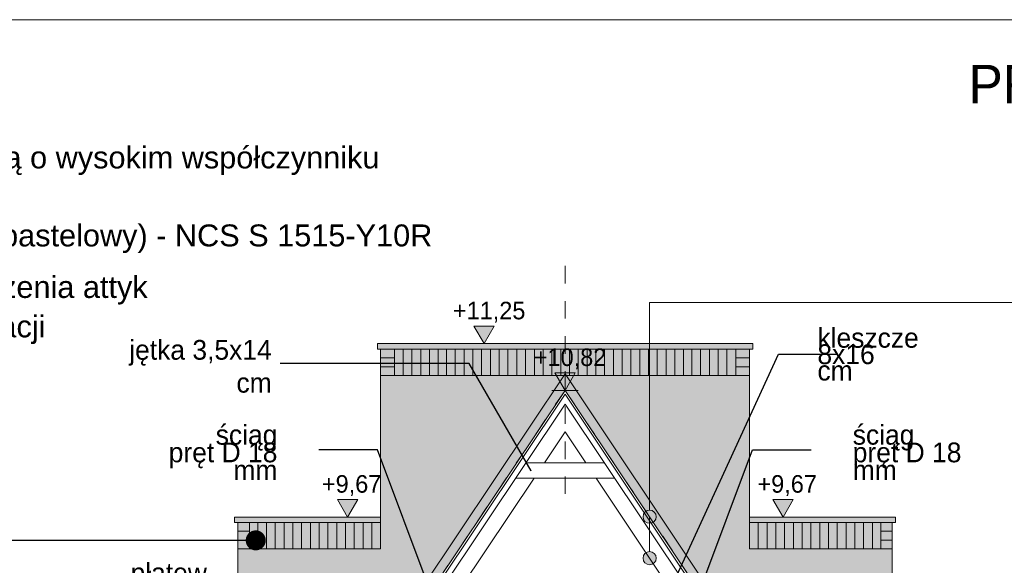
# Model space of a CAD drawing. Extents: x -723047 to -356759, y -30024 to 53940.
# Tile 29 of 121: x -695991 to -687022, y -3100 to 1873. Entities that reach past the tile are written whole.
import ezdxf

# ---------------------------------------------------------------- set-up
doc = ezdxf.new("R2010")
doc.units = 0
doc.header["$MEASUREMENT"] = 0
doc.linetypes.add('Przerywana', pattern=[320, 160, -160])
for name, color, linetype, lineweight, true_color in [('Arch kolorystyka_Nr_Pióra__104', 7, 'Continuous', 13, 0x876532), ('arch wypelnienia_Nr_Pióra__108', 7, 'Continuous', 13, 0xfd8379), ('arch wypelnienia_Nr_Pióra__2', 7, 'Continuous', 13, 0x7f7f7f), ('arch wypelnienia_Nr_Pióra__88', 7, 'Continuous', 20, 0xfd4435)]:
    doc.layers.add(name, color=color, linetype=linetype, lineweight=lineweight, true_color=true_color)
for name, color, linetype, lineweight in [('Arch opisy_Nr_Pióra__1', 7, 'Continuous', 25), ('Arch opisy_Nr_Pióra__21', 7, 'Continuous', 9), ('ARCH TABELA_Nr_Pióra__21', 7, 'Continuous', 9), ('Arch wykończenie_Nr_Pióra__21', 7, 'Continuous', 9), ('INWENT KONST. DREWNIANA_Nr_Pióra__21', 7, 'Continuous', 9), ('INWENT OPISY_Nr_Pióra__21', 7, 'Continuous', 9), ('INWENT WYMIARY_Nr_Pióra__21', 7, 'Continuous', 9), ('INWENT.ŚCIANY_Nr_Pióra__21', 7, 'Continuous', 9)]:
    doc.layers.add(name, color=color, linetype=linetype, lineweight=lineweight)
doc.layers.add('INWENT OPISY', color=7, linetype='Continuous')
doc.layers.add('INWENT WYMIARY', color=7, linetype='Continuous')
doc.styles.add('GENERATED_STYLE_2', font='txt')
doc.styles.add('GENERATED_STYLE_5', font='txt')
doc.styles.add('GENERATED_STYLE_6', font='arial.ttf')
doc.styles.add('GENERATED_STYLE_9', font='txt')
doc.dimstyles.new('GENERATED_STYLE__10', dxfattribs={"dimtxt": 0.18, "dimasz": 182.4, "dimexe": 0.18, "dimexo": 0.0625, "dimgap": 0.09, "dimtad": 0, "dimtih": 1, "dimtoh": 1, "dimdec": 4, "dimzin": 0, "dimdsep": 46, "dimcen": 0.09, "dimadec": 0, "dimazin": 0, "dimtfac": 1, "dimtdec": 4, "dimtmove": 0, "dimatfit": 3, "dimldrblk": 'ARROWHEAD_5', "dimfxl": 0, "dimtolj": 1, "dimtzin": 0, "dimarcsym": 0})
doc.dimstyles.new('GENERATED_STYLE__11', dxfattribs={"dimtxt": 0.18, "dimasz": 364.8, "dimexe": 0.18, "dimexo": 0.0625, "dimgap": 0.09, "dimtad": 0, "dimtih": 1, "dimtoh": 1, "dimdec": 4, "dimzin": 0, "dimdsep": 46, "dimcen": 0.09, "dimadec": 0, "dimazin": 0, "dimtfac": 1, "dimtdec": 4, "dimtmove": 0, "dimatfit": 3, "dimldrblk": 'ARROWHEAD_11', "dimfxl": 0, "dimtolj": 1, "dimtzin": 0, "dimarcsym": 0})

# ---------------------------------------------------------------- blocks, each defined once
blk = doc.blocks.new('Linia_99', base_point=(-690253.3, -2656.8))
at = {"layer": 'INWENT OPISY_Nr_Pióra__21', "linetype": 'Continuous'}
blk.add_hatch(color=256, dxfattribs=at).paths.add_polyline_path([(-690193.3, -3034.6), (-690197.9, -3011.7), (-690210.9, -2992.2), (-690230.4, -2979.2), (-690253.3, -2974.6), (-690276.3, -2979.2), (-690295.8, -2992.2), (-690308.8, -3011.7), (-690313.3, -3034.6), (-690308.8, -3057.6), (-690295.8, -3077), (-690276.3, -3090), (-690253.3, -3094.6), (-690230.4, -3090), (-690210.9, -3077), (-690197.9, -3057.6)], flags=0)
blk.add_line((-690253.3, -2656.8), (-690253.3, -2974.6), dxfattribs=at)
blk.add_circle((-690253.3, -3034.6), 60, dxfattribs=at)
blk = doc.blocks.new('Linia_100', base_point=(-690253.3, -705.8))
at = {"layer": 'INWENT OPISY_Nr_Pióra__21', "linetype": 'Continuous'}
blk.add_hatch(color=256, dxfattribs=at).paths.add_polyline_path([(-690193.3, -2656.8), (-690197.9, -2633.8), (-690210.9, -2614.4), (-690230.4, -2601.4), (-690253.3, -2596.8), (-690276.3, -2601.4), (-690295.8, -2614.4), (-690308.8, -2633.8), (-690313.3, -2656.8), (-690308.8, -2679.7), (-690295.8, -2699.2), (-690276.3, -2712.2), (-690253.3, -2716.8), (-690230.4, -2712.2), (-690210.9, -2699.2), (-690197.9, -2679.7)], flags=0)
blk.add_line((-690253.3, -705.8), (-690253.3, -2596.8), dxfattribs=at)
blk.add_circle((-690253.3, -2656.8), 60, dxfattribs=at)
blk = doc.blocks.new('Wymiary_164', base_point=(-691760.6, -1079.6))
at = {"layer": 'INWENT WYMIARY_Nr_Pióra__21', "linetype": 'Continuous'}
blk.add_hatch(color=256, dxfattribs=at).paths.add_polyline_path([(-691760.6, -1079.6), (-691853.4, -919.6), (-691667.8, -919.6)], flags=0)
for p, q in [((-691760.6, -1079.6), (-691853.4, -919.6)), ((-691853.4, -919.6), (-691667.8, -919.6)), ((-691667.8, -919.6), (-691760.6, -1079.6)), ((-691760.6, -1079.6), (-691880.6, -1079.6)), ((-691760.6, -1079.6), (-691640.6, -1079.6))]:
    blk.add_line(p, q, dxfattribs=at)
at = {"layer": 'INWENT WYMIARY_Nr_Pióra__21', "insert": (-692045.2, -887.6), "char_height": 160, "attachment_point": 7, "style": 'GENERATED_STYLE_2'}
blk.add_mtext('{+11,25}', dxfattribs=at)
blk = doc.blocks.new('Wymiary_165', base_point=(-693005, -2659.6))
at = {"layer": 'INWENT WYMIARY_Nr_Pióra__21', "linetype": 'Continuous'}
blk.add_hatch(color=256, dxfattribs=at).paths.add_polyline_path([(-693005, -2659.6), (-693097.8, -2499.6), (-692912.2, -2499.6)], flags=0)
for p, q in [((-693005, -2659.6), (-693097.8, -2499.6)), ((-693097.8, -2499.6), (-692912.2, -2499.6)), ((-692912.2, -2499.6), (-693005, -2659.6)), ((-693005, -2659.6), (-693125, -2659.6)), ((-693005, -2659.6), (-692885, -2659.6))]:
    blk.add_line(p, q, dxfattribs=at)
at = {"layer": 'INWENT WYMIARY_Nr_Pióra__21', "insert": (-693238.4, -2467.6), "char_height": 160, "attachment_point": 7, "style": 'GENERATED_STYLE_2'}
blk.add_mtext('{+9,67}', dxfattribs=at)
blk = doc.blocks.new('Wymiary_166', base_point=(-689037.2, -2659.6))
at = {"layer": 'INWENT WYMIARY_Nr_Pióra__21', "linetype": 'Continuous'}
blk.add_hatch(color=256, dxfattribs=at).paths.add_polyline_path([(-689037.2, -2659.6), (-689130, -2499.6), (-688944.4, -2499.6)], flags=0)
for p, q in [((-689037.2, -2659.6), (-689130, -2499.6)), ((-689130, -2499.6), (-688944.4, -2499.6)), ((-688944.4, -2499.6), (-689037.2, -2659.6)), ((-689037.2, -2659.6), (-689157.2, -2659.6)), ((-689037.2, -2659.6), (-688917.2, -2659.6))]:
    blk.add_line(p, q, dxfattribs=at)
at = {"layer": 'INWENT WYMIARY_Nr_Pióra__21', "insert": (-689270.6, -2467.6), "char_height": 160, "attachment_point": 7, "style": 'GENERATED_STYLE_2'}
blk.add_mtext('{+9,67}', dxfattribs=at)
blk = doc.blocks.new('Wymiary_187', base_point=(-691023.4, -1505))
at = {"layer": 'INWENT WYMIARY_Nr_Pióra__21', "linetype": 'Continuous'}
blk.add_hatch(color=256, dxfattribs=at).paths.add_polyline_path([(-691023.4, -1505), (-691116.2, -1345), (-690930.6, -1345)], flags=0)
for p, q in [((-691023.4, -1505), (-691116.2, -1345)), ((-691116.2, -1345), (-690930.6, -1345)), ((-690930.6, -1345), (-691023.4, -1505)), ((-691023.4, -1505), (-691143.4, -1505)), ((-691023.4, -1505), (-690903.4, -1505))]:
    blk.add_line(p, q, dxfattribs=at)
at = {"layer": 'INWENT WYMIARY_Nr_Pióra__21', "insert": (-691308, -1313), "char_height": 160, "attachment_point": 7, "style": 'GENERATED_STYLE_2'}
blk.add_mtext('{+10,82}', dxfattribs=at)
blk = doc.blocks.new('ARROWHEAD_5')
at = {"color": 0, "linetype": 'Continuous', "lineweight": 0}
blk.add_line((0, 0), (-1, 0), dxfattribs=at)
blk.add_solid([(-1, 0.2679), (0, 0), (-1, -0.2679), (-1, 0.2679)], dxfattribs=at)
blk = doc.blocks.new('ARROWHEAD_11')
at = {"color": 0, "linetype": 'Continuous', "lineweight": 0}
blk.add_line((0, 0), (-1, 0), dxfattribs=at)
at = {"color": 0, "linetype": 'Continuous', "lineweight": 0, "const_width": 0.25, "flags": 128}
blk.add_lwpolyline([(-0.125, 0, 1), (0.125, 0, 1)], format="xyb", close=True, dxfattribs=at)

msp = doc.modelspace()

# ---------------------------------------------------------------- hatches: boundary and pattern name
at = {"layer": 'Arch kolorystyka_Nr_Pióra__104', "linetype": 'Continuous', "lineweight": 0, "true_color": 0x21190c}
for points in [[(-696603.4, -7144.6), (-696603.4, -8874.6), (-696163.4, -9214.6), (-696163.4, -8809.6), (-696203.4, -8809.6), (-696203.4, -8744.6), (-696205.8, -8739.6), (-696219.9, -8710.5), (-696230, -8689.4), (-696230, -8539.4), (-695385.9, -7879.9), (-695158.5, -7539.8), (-691033.2, -1369.6), (-692703.4, -1369.6), (-692703.4, -2709.6), (-692703.4, -2949.6), (-694003.4, -2949.6), (-694003.4, -5439.6), (-694003.4, -5679.6), (-695303.4, -5679.6), (-695303.4, -6904.6), (-695303.4, -7144.6), (-695616.4, -7144.6)], [(-691013.7, -1369.6), (-690253.3, -2506.8), (-686888.3, -7539.8), (-686660.9, -7879.9), (-685816.8, -8539.4), (-685816.8, -8689.4), (-685827, -8710.5), (-685841, -8739.6), (-685843.4, -8744.6), (-685843.4, -8809.6), (-685883.4, -8809.6), (-685883.4, -9214.6), (-685443.4, -8874.6), (-685443.4, -7144.6), (-686430.5, -7144.6), (-686743.4, -7144.6), (-686743.4, -6904.6), (-686743.4, -5679.6), (-688043.4, -5679.6), (-688043.4, -5439.6), (-688043.4, -2949.6), (-689343.4, -2949.6), (-689343.4, -2709.6), (-689343.4, -1369.6), (-690253.3, -1369.6)]]:
    msp.add_hatch(color=28, dxfattribs=at).paths.add_polyline_path(points, flags=0)
at = {"layer": 'arch wypelnienia_Nr_Pióra__108', "linetype": 'Continuous'}
msp.add_hatch(color=256, dxfattribs=at).paths.add_polyline_path([(-696230, -8539.4), (-696230, -8689.4), (-695385.9, -8029.9), (-695089.2, -7586.1), (-691023.4, -1505), (-690253.3, -2656.8), (-686957.6, -7586.1), (-686660.9, -8029.9), (-685816.8, -8689.4), (-685816.8, -8539.4), (-686660.9, -7879.9), (-686888.3, -7539.8), (-690253.3, -2506.8), (-691013.7, -1369.6), (-691023.4, -1369.6), (-691033.2, -1369.6), (-695158.5, -7539.8), (-695385.9, -7879.9)], flags=0)
at = {"layer": 'arch wypelnienia_Nr_Pióra__2', "linetype": 'Continuous', "lineweight": 0, "true_color": 0x3f3f3f}
for points in [[(-692733.4, -1079.6), (-692733.4, -1129.6), (-691023.4, -1129.6), (-691023.4, -1079.6)], [(-691023.4, -1129.6), (-689313.4, -1129.6), (-689313.4, -1079.6), (-691023.4, -1079.6)], [(-692703.4, -2659.6), (-694033.4, -2659.6), (-694033.4, -2709.6), (-692703.4, -2709.6)], [(-689343.4, -2659.6), (-689343.4, -2709.6), (-688013.4, -2709.6), (-688013.4, -2659.6)]]:
    msp.add_hatch(color=250, dxfattribs=at).paths.add_polyline_path(points, flags=0)
at = {"layer": 'arch wypelnienia_Nr_Pióra__88', "linetype": 'Continuous'}
for points in [[(-692703.4, -1369.6), (-689343.4, -1369.6), (-689343.4, -1129.6), (-692703.4, -1129.6)], [(-694003.4, -2709.6), (-692703.4, -2709.6), (-692703.4, -2949.6), (-694003.4, -2949.6)], [(-688043.4, -2709.6), (-689343.4, -2709.6), (-689343.4, -2949.6), (-688043.4, -2949.6)]]:
    msp.add_hatch(color=256, dxfattribs=at).paths.add_polyline_path(points, flags=0)

# ---------------------------------------------------------------- linework, layer by layer
at = {"layer": 'ARCH TABELA_Nr_Pióra__21', "linetype": 'Continuous'}
msp.add_line((-723047, 1872.9), (-682297, 1872.9), dxfattribs=at)
at = {"layer": 'Arch wykończenie_Nr_Pióra__21', "linetype": 'Continuous'}
for p, q in [((-692578.4, -1129.6), (-692578.4, -1369.6)), ((-692498.4, -1129.6), (-692498.4, -1369.6)), ((-692418.4, -1129.6), (-692418.4, -1369.6)), ((-692338.4, -1129.6), (-692338.4, -1369.6)), ((-692258.4, -1129.6), (-692258.4, -1369.6)), ((-692178.4, -1129.6), (-692178.4, -1369.6)), ((-692103.4, -1129.6), (-692103.4, -1369.6)), ((-692023.4, -1129.6), (-692023.4, -1369.6)), ((-691943.4, -1129.6), (-691943.4, -1369.6)), ((-691863.4, -1129.6), (-691863.4, -1369.6)), ((-691783.4, -1129.6), (-691783.4, -1369.6)), ((-691703.4, -1129.6), (-691703.4, -1369.6)), ((-691623.4, -1129.6), (-691623.4, -1369.6)), ((-691543.4, -1129.6), (-691543.4, -1369.6)), ((-691463.4, -1129.6), (-691463.4, -1369.6)), ((-691383.4, -1129.6), (-691383.4, -1369.6)), ((-691303.4, -1129.6), (-691303.4, -1369.6)), ((-691223.4, -1129.6), (-691223.4, -1369.6)), ((-691143.4, -1129.6), (-691143.4, -1369.6)), ((-691063.4, -1129.6), (-691063.4, -1369.6)), ((-691063.4, -1129.6), (-691063.4, -1369.6)), ((-690983.4, -1129.6), (-690983.4, -1369.6)), ((-690903.4, -1129.6), (-690903.4, -1369.6)), ((-690823.4, -1129.6), (-690823.4, -1369.6)), ((-690743.4, -1129.6), (-690743.4, -1369.6)), ((-690663.4, -1129.6), (-690663.4, -1369.6)), ((-690583.4, -1129.6), (-690583.4, -1369.6)), ((-690503.4, -1129.6), (-690503.4, -1369.6)), ((-690423.4, -1129.6), (-690423.4, -1369.6)), ((-690343.4, -1129.6), (-690343.4, -1369.6)), ((-690263.4, -1129.6), (-690263.4, -1369.6)), ((-690183.4, -1129.6), (-690183.4, -1369.6)), ((-690103.4, -1129.6), (-690103.4, -1369.6)), ((-690023.4, -1129.6), (-690023.4, -1369.6)), ((-689943.4, -1129.6), (-689943.4, -1369.6)), ((-689868.4, -1129.6), (-689868.4, -1369.6)), ((-689788.4, -1129.6), (-689788.4, -1369.6)), ((-689708.4, -1129.6), (-689708.4, -1369.6)), ((-689628.4, -1129.6), (-689628.4, -1369.6)), ((-689548.4, -1129.6), (-689548.4, -1369.6)), ((-689468.4, -1129.6), (-689468.4, -1369.6)), ((-692703.4, -1209.6), (-692578.4, -1209.6)), ((-689343.4, -1209.6), (-689468.4, -1209.6)), ((-692703.4, -1289.6), (-692578.4, -1289.6)), ((-689343.4, -1289.6), (-689468.4, -1289.6)), ((-689343.4, -1369.6), (-692703.4, -1369.6)), ((-693898.4, -2709.6), (-693898.4, -2949.6)), ((-693823.4, -2709.6), (-693823.4, -2949.6)), ((-693743.4, -2709.6), (-693743.4, -2949.6)), ((-693663.4, -2709.6), (-693663.4, -2949.6)), ((-693583.4, -2709.6), (-693583.4, -2949.6)), ((-693503.4, -2709.6), (-693503.4, -2949.6)), ((-693423.4, -2709.6), (-693423.4, -2949.6)), ((-693343.4, -2709.6), (-693343.4, -2949.6)), ((-693263.4, -2709.6), (-693263.4, -2949.6)), ((-693183.4, -2709.6), (-693183.4, -2949.6)), ((-693103.4, -2709.6), (-693103.4, -2949.6)), ((-693023.4, -2709.6), (-693023.4, -2949.6)), ((-692943.4, -2709.6), (-692943.4, -2949.6)), ((-692863.4, -2709.6), (-692863.4, -2949.6)), ((-692783.4, -2709.6), (-692783.4, -2949.6)), ((-692703.4, -2709.6), (-692703.4, -2949.6)), ((-689343.4, -2709.6), (-689343.4, -2949.6)), ((-689263.4, -2709.6), (-689263.4, -2949.6)), ((-689183.4, -2709.6), (-689183.4, -2949.6)), ((-689103.4, -2709.6), (-689103.4, -2949.6)), ((-689023.4, -2709.6), (-689023.4, -2949.6)), ((-688943.4, -2709.6), (-688943.4, -2949.6)), ((-688863.4, -2709.6), (-688863.4, -2949.6)), ((-688783.4, -2709.6), (-688783.4, -2949.6)), ((-688703.4, -2709.6), (-688703.4, -2949.6)), ((-688623.4, -2709.6), (-688623.4, -2949.6)), ((-688543.4, -2709.6), (-688543.4, -2949.6)), ((-688463.4, -2709.6), (-688463.4, -2949.6)), ((-688383.4, -2709.6), (-688383.4, -2949.6)), ((-688303.4, -2709.6), (-688303.4, -2949.6)), ((-688223.4, -2709.6), (-688223.4, -2949.6)), ((-688148.4, -2709.6), (-688148.4, -2949.6)), ((-694003.4, -2789.6), (-693898.4, -2789.6)), ((-694003.4, -2869.6), (-693898.4, -2869.6)), ((-688043.4, -2789.6), (-688148.4, -2789.6)), ((-688043.4, -2869.6), (-688148.4, -2869.6)), ((-694003.4, -2949.6), (-692703.4, -2949.6)), ((-688043.4, -2949.6), (-689343.4, -2949.6))]:
    msp.add_line(p, q, dxfattribs=at)
at = {"layer": 'INWENT KONST. DREWNIANA_Nr_Pióra__21', "linetype": 'Przerywana'}
for p, q in [((-691023.4, -371), (-691023.4, -2447.1)), ((-691023.4, -371), (-691023.4, -2447.1)), ((-691023.4, -1505), (-695385.9, -8029.9)), ((-691023.4, -1505), (-686660.9, -8029.9))]:
    msp.add_line(p, q, dxfattribs=at)
at = {"layer": 'INWENT KONST. DREWNIANA_Nr_Pióra__21', "linetype": 'Continuous'}
for p, q in [((-691023.4, -1355), (-695385.9, -7879.9)), ((-691023.4, -1355), (-686660.9, -7879.9)), ((-691023.4, -1505), (-695385.9, -8029.9)), ((-691023.4, -1505), (-686660.9, -8029.9)), ((-691023.4, -1541), (-695371.1, -8043.7)), ((-691023.4, -1541), (-686675.8, -8043.7)), ((-691023.4, -1631), (-695779.6, -8744.6)), ((-691023.4, -1631), (-686267.3, -8744.6)), ((-691023.4, -1882.8), (-691211.8, -2164.6)), ((-691023.4, -1882.8), (-690835, -2164.6)), ((-690666.6, -2164.6), (-691380.2, -2164.6)), ((-691305.4, -2304.6), (-692281.6, -3764.6)), ((-690573, -2304.6), (-691473.8, -2304.6)), ((-690741.4, -2304.6), (-689765.3, -3764.6))]:
    msp.add_line(p, q, dxfattribs=at)
at = {"layer": 'INWENT OPISY_Nr_Pióra__21', "linetype": 'Continuous'}
msp.add_line((-686648.2, -705.8), (-690253.3, -705.8), dxfattribs=at)
at = {"layer": 'INWENT.ŚCIANY_Nr_Pióra__21', "linetype": 'Continuous'}
for p, q in [((-689313.4, -1079.6), (-692733.4, -1079.6)), ((-692733.4, -1129.6), (-692733.4, -1079.6)), ((-689313.4, -1129.6), (-692733.4, -1129.6)), ((-692703.4, -2709.6), (-692703.4, -1129.6)), ((-689343.4, -2709.6), (-689343.4, -1129.6)), ((-689313.4, -1129.6), (-689313.4, -1079.6)), ((-694033.4, -2659.6), (-692703.4, -2659.6)), ((-694033.4, -2709.6), (-694033.4, -2659.6)), ((-688013.4, -2659.6), (-689343.4, -2659.6)), ((-688013.4, -2709.6), (-688013.4, -2659.6)), ((-694033.4, -2709.6), (-692703.4, -2709.6)), ((-694003.4, -5439.6), (-694003.4, -2709.6)), ((-688013.4, -2709.6), (-689343.4, -2709.6)), ((-688043.4, -5439.6), (-688043.4, -2709.6))]:
    msp.add_line(p, q, dxfattribs=at)

# ---------------------------------------------------------------- block references
at = {"layer": 'INWENT OPISY', "linetype": 'Continuous'}
for name, p in [('Linia_100', (-690253.3, -705.8)), ('Linia_99', (-690253.3, -2656.8))]:
    msp.add_blockref(name, p, dxfattribs=at)
at = {"layer": 'INWENT WYMIARY', "linetype": 'Continuous'}
for name, p in [('Wymiary_164', (-691760.6, -1079.6)), ('Wymiary_187', (-691023.4, -1505)), ('Wymiary_165', (-693005, -2659.6)), ('Wymiary_166', (-689037.2, -2659.6))]:
    msp.add_blockref(name, p, dxfattribs=at)

# ---------------------------------------------------------------- texts
at = {"layer": 'Arch opisy_Nr_Pióra__1', "linetype": 'Continuous', "char_height": 200, "width": 10823.138, "attachment_point": 1, "style": 'GENERATED_STYLE_6'}
for s, insert, line_spacing_factor in [('{Barwa podstawowa elewacji malowana farbą silikatową o wysokim współczynniku paroprzepuszczalności i hydrofobowości, \\Pświatłotrwała, odporna na alkalia - kolor piaskowy (niepastelowy) - NCS S 1515-Y10R }', (-702822.3, 717.7), 1.066272), ('{Płytki ceglane nad oknami, opaski wokół drzwi zwieńczenia attyk\\Pukładane wg wzoru zamieszczonego na rysunku elewacji }', (-702822.3, -463), 1.077819)]:
    msp.add_mtext(s, dxfattribs=dict(at, insert=insert, line_spacing_factor=line_spacing_factor))
at = {"layer": 'Arch opisy_Nr_Pióra__21', "linetype": 'Continuous', "insert": (-682797, 1460.6), "char_height": 350, "attachment_point": 3, "style": 'GENERATED_STYLE_9'}
msp.add_mtext('{PRZEKRÓJ A-A i B-B}', dxfattribs=at)
at = {"layer": 'INWENT OPISY_Nr_Pióra__21', "linetype": 'Continuous', "char_height": 180, "style": 'GENERATED_STYLE_5'}
for s, insert, width, attachment_point, line_spacing_factor in [('{kleszcze\\P8x16 cm}', (-688724.6, -1177.3), 801.318, 4, 0.498268), ('{ściąg\\Ppręt D 18 mm}', (-693643.9, -2070.7), 1257.04, 6, 0.536109), ('{ściąg\\Ppręt D 18 mm}', (-688402.9, -2070.7), 1257.04, 4, 0.536109), ('{płatew\\P14x15 cm}', (-694285.8, -3318.8), 901.271, 6, 0.498268)]:
    msp.add_mtext(s, dxfattribs=dict(at, insert=insert, width=width, attachment_point=attachment_point, line_spacing_factor=line_spacing_factor))
at = {"layer": 'INWENT OPISY_Nr_Pióra__21', "linetype": 'Continuous', "insert": (-693695.9, -1287.2), "char_height": 180, "width": 1455.25, "attachment_point": 6, "style": 'GENERATED_STYLE_5'}
msp.add_mtext('{jętka 3,5x14 cm}', dxfattribs=at)

# ---------------------------------------------------------------- leaders
at = {"layer": 'Arch opisy_Nr_Pióra__21', "linetype": 'Continuous', "annotation_type": 0, "has_hookline": 1, "hookline_direction": 1, "text_width": 3990.5}
msp.add_leader([(-693841.3, -2872.3), (-698100.6, -2872.3)], dimstyle='GENERATED_STYLE__11', dxfattribs=at)
at = {"layer": 'INWENT OPISY_Nr_Pióra__21', "linetype": 'Continuous', "annotation_type": 0, "has_hookline": 1, "hookline_direction": 1}
for points, text_width in [([(-690384.8, -4013), (-689079.2, -1176.7), (-688543.6, -1176.7)], 1054.3), ([(-691331.8, -2239.3), (-691896.1, -1261.8), (-693617.3, -1261.8)], 1448.6), ([(-692058.4, -3844.6), (-692730.7, -2045.8), (-693266.3, -2045.8)], 951.4), ([(-689988.4, -3844.6), (-689316.1, -2045.8), (-688780.5, -2045.8)], 951.4)]:
    msp.add_leader(points, dimstyle='GENERATED_STYLE__10', dxfattribs=dict(at, text_width=text_width))

doc.saveas('drawing.dxf')
